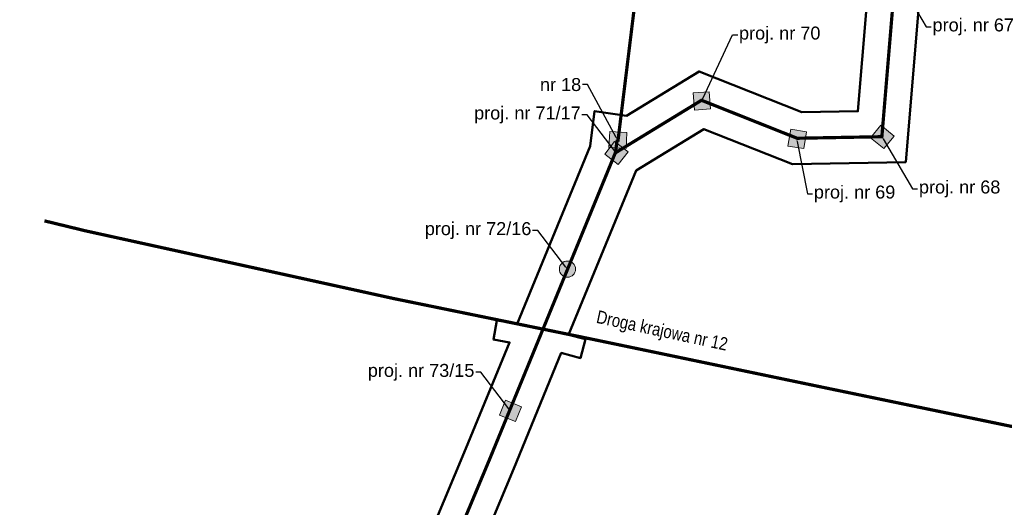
# Model space of a CAD drawing. Header units: metres. Extents: x 6442561 to 6528666, y 5729610 to 6030272.
# Tile 7 of 51: x 6508210 to 6509731, y 5735054 to 5735808. Entities that reach past the tile are written whole.
import ezdxf
from ezdxf import colors
from ezdxf.entities.mleader import LeaderData, LeaderLine
from ezdxf.math import Vec2, Vec3

# ---------------------------------------------------------------- set-up
doc = ezdxf.new("R2010")
doc.units = ezdxf.units.M
doc.linetypes.add('ACAD_ISO10W100', pattern=[18, 12, -3, 0, -3])
doc.layers.get('0').update_dxf_attribs({"lineweight": 0})
for name, color, linetype, lineweight in [('#Podkład', 7, 'Continuous', 0), ('@obiekty krzyżowane', 5, 'Continuous', 15), ('@opis słupów', 1, 'Continuous', 15), ('@opisy', 7, 'Continuous', 15), ('@Oś linii poglądowa', 1, 'Continuous', 15), ('@słupy', 1, 'Continuous', 0), ('_zakres', 4, 'Continuous', 20)]:
    doc.layers.add(name, color=color, linetype=linetype, lineweight=lineweight)
doc.styles.add('Arial Narrow', font='ARIALN.TTF')
doc.styles.get("Standard").update_dxf_attribs({"font": 'arial.ttf'})

# ---------------------------------------------------------------- blocks, each defined once
blk = doc.blocks.new('*U3')
at = {"layer": '#Podkład', "linetype": 'Continuous', "transparency": 33554687}
h = blk.add_hatch(color=0, dxfattribs=at)
h.dxf.hatch_style = 1
h.paths.add_polyline_path([(-20.6, 18.2), (20.9, 18.2), (20.9, -20.7), (-20.6, -20.7)])
at = {"color": 0}
blk.add_lwpolyline([(-20.6, 18.2), (20.9, 18.2), (20.9, -20.7), (-20.6, -20.7)], close=True, dxfattribs=at)
at = {"layer": '@słupy', "color": 0, "linetype": 'Continuous'}
blk.add_lwpolyline([(-20.6, 18.2), (20.9, 18.2), (20.9, -20.7), (-20.6, -20.7)], close=True, dxfattribs=at)
blk = doc.blocks.new('*U2')
at = {"lineweight": 30}
h = blk.add_hatch(color=0, dxfattribs=at)
h.dxf.hatch_style = 1
h.paths.add_polyline_path([(-29.8, -1.2, 1), (30.1, -1.2, 1)])
at = {"layer": '#Podkład', "color": 0, "linetype": 'Continuous'}
blk.add_circle((0.2, -1.2), 30, dxfattribs=at)

msp = doc.modelspace()

# ---------------------------------------------------------------- linework, layer by layer
at = {"layer": '@obiekty krzyżowane', "linetype": 'ACAD_ISO10W100', "ltscale": 0.2, "const_width": 5, "flags": 128}
msp.add_lwpolyline([(6508248.6, 5735497), (6508311.5, 5735481.7), (6508788.9, 5735376.8), (6509078.1, 5735317.6), (6509460.1, 5735238), (6509801.8, 5735167.2)], dxfattribs=at)
at = {"layer": '@Oś linii poglądowa', "color": 7, "linetype": 'ACAD_ISO10W100', "ltscale": 0.2, "const_width": 5, "flags": 128}
msp.add_lwpolyline([(6509134.5, 5735619.7), (6509134.5, 5735619.7), (6509240.8, 5736486.3), (6509404.4, 5737738)], dxfattribs=at)
at = {"layer": '@Oś linii poglądowa', "color": 1, "linetype": 'ACAD_ISO10W100', "ltscale": 0.2, "const_width": 5, "flags": 128}
msp.add_lwpolyline([(6509130.6, 5735602.2), (6509133.5, 5735622.3)], dxfattribs=at)

# ---------------------------------------------------------------- block references
at = {"layer": '@słupy', "color": 1, "linetype": 'Continuous', "xscale": 0.6389805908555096, "yscale": 0.6389805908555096, "zscale": 0.6389805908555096}
for p, rotation in [((6509263.4, 5735682.2), 94.52372316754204), ((6509410.8, 5735623.7), 80.54382488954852), ((6509542.6, 5735625.9), 140.9837912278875), ((6509131.8, 5735601.2), 142.2055811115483), ((6508968.4, 5735202.6), 157.5318778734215)]:
    msp.add_blockref('*U3', p, dxfattribs=dict(at, rotation=rotation))
at = {"layer": '@słupy', "color": 7, "linetype": 'Continuous', "xscale": 0.6389805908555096, "yscale": 0.6389805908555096, "zscale": 0.6389805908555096, "rotation": 176.8929421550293}
msp.add_blockref('*U3', (6509134.6, 5735621.2), dxfattribs=at)
at = {"layer": '@słupy', "linetype": 'Continuous', "xscale": 0.4184172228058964, "yscale": 0.4184172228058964, "zscale": 0.4184172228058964, "rotation": 259.5500809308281}
msp.add_blockref('*U2', (6509057.1, 5735422.4), dxfattribs=at)

# ---------------------------------------------------------------- next in the draw order: texts
at = {"layer": '@opisy', "color": 5, "insert": (6509202.3, 5735324.8), "char_height": 20, "attachment_point": 5, "rotation": 347.863, "style": 'Arial Narrow', "bg_fill": 3, "box_fill_scale": 1, "bg_fill_color": 256, "bg_fill_transparency": 0}
msp.add_mtext_dynamic_manual_height_columns('Droga krajowa nr 12', width=210.371, gutter_width=12.5, heights=[0], dxfattribs=at)

# ---------------------------------------------------------------- next in the draw order: linework, layer by layer
at = {"layer": '@Oś linii poglądowa', "color": 1, "linetype": 'ACAD_ISO10W100', "ltscale": 0.2, "const_width": 5, "flags": 128}
msp.add_lwpolyline([(6520655.8, 5751552.6), (6520642.5, 5751551.6), (6520549.1, 5751575.6), (6520306.8, 5751481.5), (6518865.6, 5749610.1), (6516989.9, 5747175.6), (6514483.7, 5744092.7), (6512784.3, 5740019.6), (6512672.7, 5739752), (6511867.2, 5737372.6), (6509563.2, 5735877.4), (6509542.3, 5735627), (6509411.4, 5735624.6), (6509263.7, 5735683.3), (6509130.5, 5735602), (6508936.8, 5735129.9), (6508277.2, 5733553.1), (6508161.6, 5733276.4), (6507841.4, 5732801), (6507319, 5732791.4), (6507271.8, 5732778.7)], dxfattribs=at)

# ---------------------------------------------------------------- next in the draw order: leaders
at = {"layer": '@opis słupów'}
ml = msp.add_multileader_mtext('Standard', dxfattribs=at)
ml.set_content('proj. nr 67', color=256)
ml.set_leader_properties()
ml.build(insert=Vec2(0, 0))
ctx = ml.context
ctx.base_point, ctx.char_height, ctx.plane_origin = Vec3(6509618.6, 5735796.7), 20, Vec3(6509565.6, 5735877.4)
notes = []
notes.append((ctx, [(1, (1, 1, 0), (6509610.6, 5735796.7), (1, 0), 8, [(0, [(6509563.2, 5735877.4)], 0, [])])]))
ctx.mtext.insert, ctx.mtext.flow_direction = Vec3(6509620.6, 5735809.7), 5
ctx.mtext.has_bg_fill, ctx.mtext.bg_color, ctx.mtext.bg_scale_factor, ctx.mtext.bg_transparency, ctx.mtext.use_window_bg_color = 1, -1073741824, 1, 0, 1
ml = msp.add_multileader_mtext('Standard', dxfattribs=at)
ml.set_content('proj. nr 70', color=256)
ml.set_leader_properties()
ml.build(insert=Vec2(0, 0))
ctx = ml.context
ctx.base_point, ctx.char_height, ctx.plane_origin = Vec3(6509319.6, 5735784.2), 20, Vec3(6509266.6, 5735682.4)
notes.append((ctx, [(1, (1, 1, 0), (6509311.6, 5735784.2), (1, 0), 8, [(0, [(6509264.2, 5735682.4)], 0, [])])]))
ctx.mtext.insert, ctx.mtext.flow_direction = Vec3(6509321.6, 5735797.1), 5
ctx.mtext.has_bg_fill, ctx.mtext.bg_color, ctx.mtext.bg_scale_factor, ctx.mtext.bg_transparency, ctx.mtext.use_window_bg_color = 1, -1073741824, 1, 0, 1
ml = msp.add_multileader_mtext('Standard', dxfattribs=at)
ml.set_content('proj. nr 71/17', color=256)
ml.set_leader_properties()
ml.build(insert=Vec2(0, 0))
ctx = ml.context
ctx.base_point, ctx.char_height, ctx.plane_origin = Vec3(6508913.5, 5735660.7), 20, Vec3(6509135.1, 5735601)
ctx.text_align_type = 2
notes.append((ctx, [(0, (1, 1, 0), (6509087, 5735660.7), (-1, 0), 8, [(0, [(6509132.8, 5735601)], 0, [])])]))
ctx.mtext.insert, ctx.mtext.alignment, ctx.mtext.flow_direction = Vec3(6509077, 5735673.7), 3, 5
ctx.mtext.has_bg_fill, ctx.mtext.bg_color, ctx.mtext.bg_scale_factor, ctx.mtext.bg_transparency, ctx.mtext.use_window_bg_color = 1, -1073741824, 1, 0, 1
ml = msp.add_multileader_mtext('Standard', dxfattribs=at)
ml.set_content('proj. nr 68', color=256)
ml.set_leader_properties()
ml.build(insert=Vec2(0, 0))
ctx = ml.context
ctx.base_point, ctx.char_height, ctx.plane_origin = Vec3(6509597.6, 5735546.4), 20, Vec3(6509544.6, 5735627)
notes.append((ctx, [(1, (1, 1, 0), (6509589.6, 5735546.4), (1, 0), 8, [(0, [(6509542.3, 5735627)], 0, [])])]))
ctx.mtext.insert, ctx.mtext.flow_direction = Vec3(6509599.6, 5735559.3), 5
ctx.mtext.has_bg_fill, ctx.mtext.bg_color, ctx.mtext.bg_scale_factor, ctx.mtext.bg_transparency, ctx.mtext.use_window_bg_color = 1, -1073741824, 1, 0, 1
ml = msp.add_multileader_mtext('Standard', dxfattribs=at)
ml.set_content('proj. nr 72/16', color=256)
ml.set_leader_properties()
ml.build(insert=Vec2(0, 0))
ctx = ml.context
ctx.base_point, ctx.char_height, ctx.plane_origin = Vec3(6508837.3, 5735482.1), 20, Vec3(6509059, 5735422.4)
ctx.text_align_type = 2
notes.append((ctx, [(0, (1, 1, 0), (6509010.8, 5735482.1), (-1, 0), 8, [(0, [(6509056.6, 5735422.4)], 0, [])])]))
ctx.mtext.insert, ctx.mtext.alignment, ctx.mtext.flow_direction = Vec3(6509000.8, 5735495), 3, 5
ctx.mtext.has_bg_fill, ctx.mtext.bg_color, ctx.mtext.bg_scale_factor, ctx.mtext.bg_transparency, ctx.mtext.use_window_bg_color = 1, -1073741824, 1, 0, 1
ml = msp.add_multileader_mtext('Standard', dxfattribs=at)
ml.set_content('proj. nr 73/15', color=256)
ml.set_leader_properties()
ml.build(insert=Vec2(0, 0))
ctx = ml.context
ctx.base_point, ctx.char_height, ctx.plane_origin = Vec3(6508749.1, 5735263.1), 20, Vec3(6508971, 5735203.4)
ctx.text_align_type = 2
notes.append((ctx, [(0, (1, 1, 0), (6508922.8, 5735263.1), (-1, 0), 8, [(0, [(6508968.6, 5735203.4)], 0, [])])]))
ctx.mtext.insert, ctx.mtext.alignment, ctx.mtext.flow_direction = Vec3(6508912.8, 5735276), 3, 5
ctx.mtext.has_bg_fill, ctx.mtext.bg_color, ctx.mtext.bg_scale_factor, ctx.mtext.bg_transparency, ctx.mtext.use_window_bg_color = 1, -1073741824, 1, 0, 1
for ctx, leaders in notes:
    for number, flags, end, landing, length, lines in leaders:
        leader = LeaderData()
        leader.index, (leader.has_last_leader_line, leader.has_dogleg_vector, leader.attachment_direction) = number, flags
        leader.last_leader_point, leader.dogleg_vector, leader.dogleg_length = Vec3(end), Vec3(landing), length
        for number, points, colour, breaks in lines:
            line = LeaderLine()
            line.index, line.vertices, line.color, line.breaks = number, Vec3.list(points), colors.encode_raw_color(colour), breaks
            leader.lines.append(line)
        ctx.leaders.append(leader)

# ---------------------------------------------------------------- next in the draw order: leaders
at = {"layer": '@opis słupów', "color": 7}
ml = msp.add_multileader_mtext('Standard', dxfattribs=at)
ml.set_content('nr 18', color=7)
ml.set_leader_properties()
ml.build(insert=Vec2(0, 0))
ctx = ml.context
ctx.base_point, ctx.char_height, ctx.plane_origin = Vec3(6509015.1, 5735707.4), 20, Vec3(6509135.9, 5735622.3)
ctx.text_align_type = 2
notes = []
notes.append((ctx, [(0, (1, 1, 0), (6509087.8, 5735707.4), (-1, 0), 8, [(0, [(6509133.5, 5735622.3)], 0, [])])]))
ctx.mtext.insert, ctx.mtext.alignment, ctx.mtext.flow_direction = Vec3(6509077.8, 5735717.6), 3, 5
ctx.mtext.has_bg_fill, ctx.mtext.bg_color, ctx.mtext.bg_scale_factor, ctx.mtext.bg_transparency, ctx.mtext.use_window_bg_color = 1, -1073741824, 1, 0, 1
at = {"layer": '@opis słupów'}
ml = msp.add_multileader_mtext('Standard', dxfattribs=at)
ml.set_content('proj. nr 69', color=256)
ml.set_leader_properties()
ml.build(insert=Vec2(0, 0))
ctx = ml.context
ctx.base_point, ctx.char_height, ctx.plane_origin = Vec3(6509435.3, 5735538.5), 20, Vec3(6509413.2, 5735623.7)
notes.append((ctx, [(1, (1, 1, 0), (6509427.3, 5735538.5), (1, 0), 8, [(0, [(6509410.8, 5735623.7)], 0, [])])]))
ctx.mtext.insert, ctx.mtext.flow_direction = Vec3(6509437.3, 5735551.5), 5
ctx.mtext.has_bg_fill, ctx.mtext.bg_color, ctx.mtext.bg_scale_factor, ctx.mtext.bg_transparency, ctx.mtext.use_window_bg_color = 1, -1073741824, 1, 0, 1
for ctx, leaders in notes:
    for number, flags, end, landing, length, lines in leaders:
        leader = LeaderData()
        leader.index, (leader.has_last_leader_line, leader.has_dogleg_vector, leader.attachment_direction) = number, flags
        leader.last_leader_point, leader.dogleg_vector, leader.dogleg_length = Vec3(end), Vec3(landing), length
        for number, points, colour, breaks in lines:
            line = LeaderLine()
            line.index, line.vertices, line.color, line.breaks = number, Vec3.list(points), colors.encode_raw_color(colour), breaks
            leader.lines.append(line)
        ctx.leaders.append(leader)

# ---------------------------------------------------------------- next in the draw order: linework, layer by layer
at = {"layer": '_zakres', "lineweight": 50, "flags": 128}
for points in [[(6508632.7, 5734506.7), (6508899.8, 5735145.2), (6508967.2, 5735309.3), (6508942.3, 5735313.5), (6508947.3, 5735343.1), (6508978.9, 5735337.7), (6509091.5, 5735612.3), (6509098.6, 5735666.6), (6509147.7, 5735659.3), (6509259.9, 5735727.8), (6509418.7, 5735664.7), (6509505.4, 5735666.3), (6509525, 5735900.2), (6510692.9, 5736658.2)], [(6510750.3, 5736600), (6509601.5, 5735854.5), (6509579.1, 5735587.7), (6509404.1, 5735584.5), (6509267.5, 5735638.7), (6509162.6, 5735574.7), (6509058.4, 5735320.8), (6509084.4, 5735314), (6509076.7, 5735285), (6509046.9, 5735292.9), (6508973.7, 5735114.6), (6508314.1, 5733537.6)]]:
    msp.add_lwpolyline(points, dxfattribs=at)

doc.saveas('drawing.dxf')
